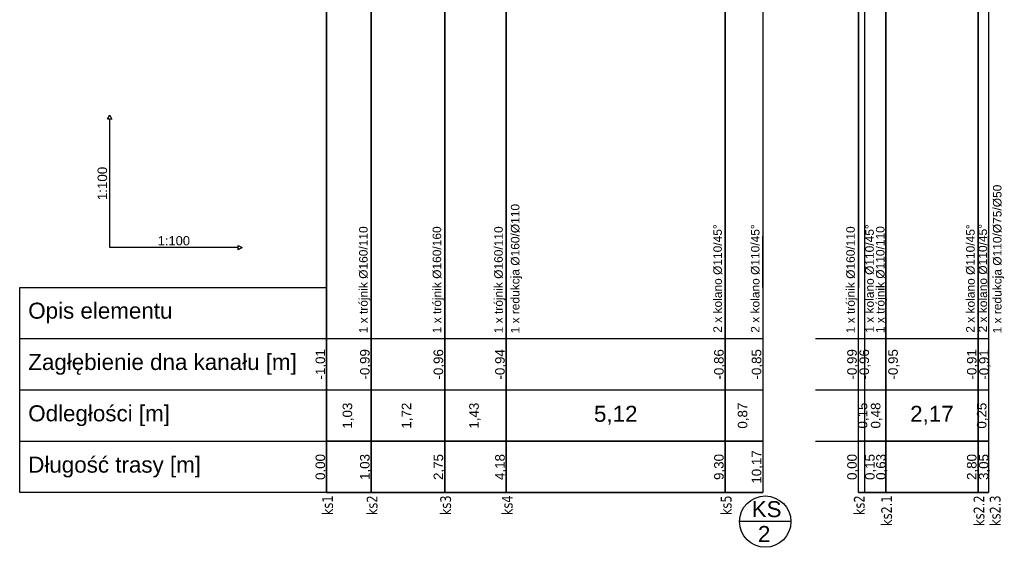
# Model space of a CAD drawing. Header units: inches. Extents: x -4581 to 28141, y -59678 to 5024.
# Tile 4 of 18: x 9666 to 11969, y 2509 to 3743. Entities that reach past the tile are written whole.
import ezdxf
from ezdxf.enums import TextEntityAlignment as Align
from ezdxf.lldxf.tags import DXFTag

# ---------------------------------------------------------------- set-up
doc = ezdxf.new("R2010")
doc.units = ezdxf.units.IN
doc.header["$MEASUREMENT"] = 0
doc.layers.add('IS - KS - nr trójników', color=23, linetype='Continuous', lineweight=35)
doc.layers.add('IS - R - tabela - opis', color=221, linetype='Continuous', lineweight=15)
for name, color, linetype, true_color in [('IS_Grafika', 7, 'SOLID', 0x000000), ('IS_Tabelka_profilu', 7, 'SOLID', 0x000000), ('IS_Tabelka_profilu_-_opisy', 7, 'SOLID', 0x000000)]:
    doc.layers.add(name, color=color, linetype=linetype, true_color=true_color)
doc.styles.add('PUNKTY', font='tahoma.ttf', dxfattribs={"width": 0.8})
doc.styles.add('ROMANS', font='romans.shx')
tags = doc.linetypes.add('SOLID', pattern=[10, 10, 0]).pattern_tags.tags
tags[6:7] = [DXFTag(74, 4), DXFTag(75, 0), DXFTag(340, '0'), DXFTag(46, 0.0), DXFTag(50, 0.0), DXFTag(44, 0.0), DXFTag(45, 0.0)]
tags[4:5] = [DXFTag(74, 4), DXFTag(75, 0), DXFTag(340, '0'), DXFTag(46, 0.0), DXFTag(50, 0.0), DXFTag(44, 0.0), DXFTag(45, 0.0)]

msp = doc.modelspace()

# ---------------------------------------------------------------- linework, layer by layer
msp.add_line((11349.8, 2569.8), (11469.8, 2569.8))
at = {"layer": 'IS_Grafika'}
for p, q in [((9871.9, 3509.6), (9876.9, 3519.6)), ((9881.9, 3509.6), (9871.9, 3509.6)), ((9876.9, 3519.6), (9881.9, 3509.6)), ((9876.9, 3519.6), (9876.9, 3519.6)), ((9876.9, 3209.6), (9876.9, 3509.6)), ((10176.9, 3209.6), (9876.9, 3209.6)), ((10176.9, 3204.6), (10176.9, 3214.6)), ((10176.9, 3214.6), (10186.9, 3209.6)), ((10186.9, 3209.6), (10176.9, 3204.6)), ((10186.9, 3209.6), (10186.9, 3209.6))]:
    msp.add_line(p, q, dxfattribs=at)
at = {"layer": 'IS_Tabelka_profilu'}
for p, q in [((10660.2, 4191.5), (10660.2, 3116.8)), ((10660.2, 3116.8), (10660.2, 4191.5)), ((10804.2, 4193.8), (10804.2, 3116.8)), ((10804.2, 3116.8), (10804.2, 4193.8)), ((11316.2, 4201.4), (11316.2, 3116.8)), ((11316.2, 3116.8), (11316.2, 4201.4)), ((11404.2, 4202.7), (11404.2, 3116.8)), ((11642.5, 2636.8), (11642.5, 4191.9)), ((11691.5, 4192.7), (11691.5, 3116.8)), ((11691.5, 3116.8), (11691.5, 4192.7)), ((11907.5, 4196.4), (11907.5, 3116.8)), ((11907.5, 3116.8), (11907.5, 4196.4)), ((11931.5, 4196.8), (11931.5, 3116.8)), ((10384.2, 4186.5), (10384.2, 3116.8)), ((10384.2, 3116.8), (10384.2, 4186.5)), ((10488.2, 4188.5), (10488.2, 3116.8)), ((10488.2, 3116.8), (10488.2, 4188.5)), ((11627.5, 4188.8), (11627.5, 3116.8)), ((11627.5, 3116.8), (11627.5, 4188.8)), ((10384.2, 3356.8), (10384.2, 2636.8)), ((10384.2, 2756.8), (10384.2, 3356.8)), ((10488.2, 3356.8), (10488.2, 2756.8)), ((10488.2, 2756.8), (10488.2, 3356.8)), ((10660.2, 3356.8), (10660.2, 2756.8)), ((10660.2, 2756.8), (10660.2, 3356.8)), ((10804.2, 3356.8), (10804.2, 2756.8)), ((10804.2, 2756.8), (10804.2, 3356.8)), ((11316.2, 3356.8), (11316.2, 2756.8)), ((11316.2, 2756.8), (11316.2, 3356.8)), ((11404.2, 3356.8), (11404.2, 2756.8)), ((11627.5, 2756.8), (11627.5, 3356.8)), ((11691.5, 3356.8), (11691.5, 2756.8)), ((11691.5, 2756.8), (11691.5, 3356.8)), ((11907.5, 3356.8), (11907.5, 2756.8)), ((11907.5, 2756.8), (11907.5, 3356.8)), ((11931.5, 3356.8), (11931.5, 2756.8)), ((10384.2, 3116.8), (10384.2, 3236.8)), ((10488.2, 3116.8), (10488.2, 3236.8)), ((10660.2, 3116.8), (10660.2, 3236.8)), ((10804.2, 3116.8), (10804.2, 3236.8)), ((11316.2, 3116.8), (11316.2, 3236.8)), ((11404.2, 3116.8), (11404.2, 3236.8)), ((11627.5, 3116.8), (11627.5, 3236.8)), ((11691.5, 3116.8), (11691.5, 3236.8)), ((11907.5, 3116.8), (11907.5, 3236.8)), ((11931.5, 3116.8), (11931.5, 3236.8)), ((9666.4, 2636.8), (9666.4, 3116.8)), ((9666.4, 2636.8), (9666.4, 3116.8)), ((9666.4, 3116.8), (10384.2, 3116.8)), ((9666.4, 2996.8), (10384.2, 2996.8)), ((10384.2, 2996.8), (10488.2, 2996.8)), ((10488.2, 2996.8), (10660.2, 2996.8)), ((10660.2, 2996.8), (10804.2, 2996.8)), ((10804.2, 2996.8), (11316.2, 2996.8)), ((11316.2, 2996.8), (11404.2, 2996.8)), ((11527.5, 2996.8), (11627.5, 2996.8)), ((11627.5, 2996.8), (11691.5, 2996.8)), ((11691.5, 2996.8), (11907.5, 2996.8)), ((11907.5, 2996.8), (11931.5, 2996.8)), ((9666.4, 2876.8), (10384.2, 2876.8)), ((10384.2, 2876.8), (10488.2, 2876.8)), ((10488.2, 2876.8), (10660.2, 2876.8)), ((10660.2, 2876.8), (10804.2, 2876.8)), ((10804.2, 2876.8), (11316.2, 2876.8)), ((11316.2, 2876.8), (11404.2, 2876.8)), ((11527.5, 2876.8), (11627.5, 2876.8)), ((11627.5, 2876.8), (11691.5, 2876.8)), ((11691.5, 2876.8), (11907.5, 2876.8)), ((11907.5, 2876.8), (11931.5, 2876.8)), ((9666.4, 2756.8), (10384.2, 2756.8)), ((9666.4, 2756.8), (10384.2, 2756.8)), ((10384.2, 2636.8), (10384.2, 2756.8)), ((10384.2, 2756.8), (10488.2, 2756.8)), ((10488.2, 2756.8), (10384.2, 2756.8)), ((10384.2, 2756.8), (10488.2, 2756.8)), ((10384.2, 2756.8), (10488.2, 2756.8)), ((10488.2, 2756.8), (10488.2, 2636.8)), ((10488.2, 2756.8), (10488.2, 2756.8)), ((10488.2, 2636.8), (10488.2, 2756.8)), ((10488.2, 2756.8), (10660.2, 2756.8)), ((10660.2, 2756.8), (10488.2, 2756.8)), ((10488.2, 2756.8), (10660.2, 2756.8)), ((10488.2, 2756.8), (10660.2, 2756.8)), ((10660.2, 2756.8), (10660.2, 2636.8)), ((10660.2, 2756.8), (10660.2, 2756.8)), ((10660.2, 2636.8), (10660.2, 2756.8)), ((10660.2, 2756.8), (10804.2, 2756.8)), ((10804.2, 2756.8), (10660.2, 2756.8)), ((10660.2, 2756.8), (10804.2, 2756.8)), ((10660.2, 2756.8), (10804.2, 2756.8)), ((10804.2, 2756.8), (10804.2, 2636.8)), ((10804.2, 2756.8), (10804.2, 2756.8)), ((10804.2, 2636.8), (10804.2, 2756.8)), ((10804.2, 2756.8), (11316.2, 2756.8)), ((11316.2, 2756.8), (10804.2, 2756.8)), ((10804.2, 2756.8), (11316.2, 2756.8)), ((10804.2, 2756.8), (11316.2, 2756.8)), ((11316.2, 2756.8), (11316.2, 2636.8)), ((11316.2, 2756.8), (11316.2, 2756.8)), ((11316.2, 2636.8), (11316.2, 2756.8)), ((11316.2, 2756.8), (11404.2, 2756.8)), ((11404.2, 2756.8), (11316.2, 2756.8)), ((11316.2, 2756.8), (11404.2, 2756.8)), ((11316.2, 2756.8), (11404.2, 2756.8)), ((11404.2, 2756.8), (11404.2, 2636.8)), ((11404.2, 2756.8), (11404.2, 2756.8)), ((11527.5, 2756.8), (11627.5, 2756.8)), ((11527.5, 2756.8), (11627.5, 2756.8)), ((11627.5, 2636.8), (11627.5, 2756.8)), ((11627.5, 2756.8), (11691.5, 2756.8)), ((11691.5, 2756.8), (11627.5, 2756.8)), ((11627.5, 2756.8), (11691.5, 2756.8)), ((11627.5, 2756.8), (11691.5, 2756.8)), ((11691.5, 2756.8), (11691.5, 2636.8)), ((11691.5, 2756.8), (11691.5, 2756.8)), ((11691.5, 2636.8), (11691.5, 2756.8)), ((11691.5, 2756.8), (11907.5, 2756.8)), ((11907.5, 2756.8), (11691.5, 2756.8)), ((11691.5, 2756.8), (11907.5, 2756.8)), ((11691.5, 2756.8), (11907.5, 2756.8)), ((11907.5, 2756.8), (11907.5, 2636.8)), ((11907.5, 2756.8), (11907.5, 2756.8)), ((11907.5, 2636.8), (11907.5, 2756.8)), ((11907.5, 2756.8), (11931.5, 2756.8)), ((11931.5, 2756.8), (11907.5, 2756.8)), ((11907.5, 2756.8), (11931.5, 2756.8)), ((11907.5, 2756.8), (11931.5, 2756.8)), ((11931.5, 2756.8), (11931.5, 2636.8)), ((11931.5, 2756.8), (11931.5, 2756.8)), ((10384.2, 2636.8), (9666.4, 2636.8)), ((10384.2, 2636.8), (9666.4, 2636.8)), ((10384.2, 2636.8), (10384.2, 2636.8)), ((10488.2, 2636.8), (10384.2, 2636.8)), ((10384.2, 2636.8), (10488.2, 2636.8)), ((10488.2, 2636.8), (10488.2, 2636.8)), ((10660.2, 2636.8), (10488.2, 2636.8)), ((10488.2, 2636.8), (10660.2, 2636.8)), ((10660.2, 2636.8), (10660.2, 2636.8)), ((10804.2, 2636.8), (10660.2, 2636.8)), ((10660.2, 2636.8), (10804.2, 2636.8)), ((10804.2, 2636.8), (10804.2, 2636.8)), ((11316.2, 2636.8), (10804.2, 2636.8)), ((10804.2, 2636.8), (11316.2, 2636.8)), ((11316.2, 2636.8), (11316.2, 2636.8)), ((11404.2, 2636.8), (11316.2, 2636.8)), ((11316.2, 2636.8), (11404.2, 2636.8)), ((11404.2, 2636.8), (11404.2, 2636.8)), ((11691.5, 2636.8), (11627.5, 2636.8)), ((11627.5, 2636.8), (11691.5, 2636.8)), ((11691.5, 2636.8), (11691.5, 2636.8)), ((11907.5, 2636.8), (11691.5, 2636.8)), ((11691.5, 2636.8), (11907.5, 2636.8)), ((11907.5, 2636.8), (11907.5, 2636.8)), ((11931.5, 2636.8), (11907.5, 2636.8)), ((11907.5, 2636.8), (11931.5, 2636.8)), ((11931.5, 2636.8), (11931.5, 2636.8))]:
    msp.add_line(p, q, dxfattribs=at)
at = {"layer": 'IS_Tabelka_profilu_-_opisy'}
msp.add_ellipse((11409.8, 2569), major_axis=(60, 0), ratio=1, dxfattribs=at)

# ---------------------------------------------------------------- texts
at = {"layer": 'IS - KS - nr trójników', "style": 'PUNKTY', "width": 0.9}
for s, p in [('ks1', (10386.4, 2630.3)), ('ks2', (10490.4, 2630.3)), ('ks3', (10662.4, 2630.3)), ('ks4', (10806.4, 2630.3)), ('ks5', (11318.4, 2630.3)), ('ks2', (11629.6, 2630.3)), ('ks2.1', (11693.6, 2630.3)), ('ks2.2', (11909.6, 2630.3)), ('ks2.3', (11947.4, 2630.3))]:
    msp.add_text(s, height=25, rotation=90, dxfattribs=at).set_placement(p, align=Align.MIDDLE_RIGHT)
at = {"layer": 'IS - R - tabela - opis', "color": 0, "char_height": 20, "width": 524.881, "attachment_point": 1, "rotation": 90, "style": 'ROMANS'}
for s, insert in [('\\pxi0,l1;{\\fArial|b0|i0|c238|p0;1 x redukcja %%C110/%%C75/%%C50}', (11942.2, 2989, 0)), ('\\pxi0,l1;{\\fArial|b0|i0|c238|p0;1 x redukcja %%C160/%%C110}', (10815, 2989, 0)), ('\\pxi0,l1;\\A1;\\fArial|b0|i0|c238|p0;1 x trójnik %%C160/110', (10460, 2989.4, 0)), ('\\pxi0,l1;\\A1;\\fArial|b0|i0|c238|p0;1 x trójnik %%C160/160', (10632, 2989.4, 0)), ('\\pxi0,l1;\\A1;\\fArial|b0|i0|c238|p0;1 x trójnik %%C160/110', (10776, 2989.4, 0)), ('\\pxi0,l1;{\\fArial|b0|i0|c238|p0;2 x kolano %%C110/45%%D}', (11288.3, 2990.7, 0)), ('\\pxi0,l1;{\\fArial|b0|i0|c238|p0;2 x kolano %%C110/45%%D}', (11376.3, 2990.7, 0)), ('\\pxi0,l1;\\A1;\\fArial|b0|i0|c238|p0;1 x trójnik %%C160/110', (11599.2, 2989.4, 0)), ('\\pxi0,l1;{\\fArial|b0|i0|c238|p0;1 x kolano %%C110/45%%D}', (11643.6, 2990.7, 0)), ('\\pxi0,l1;\\A1;\\fArial|b0|i0|c238|p0;1 x trójnik %%C110/110', (11668.7, 2989.7, 0)), ('\\pxi0,l1;{\\fArial|b0|i0|c238|p0;2 x kolano %%C110/45%%D}', (11879.5, 2990.7, 0)), ('\\pxi0,l1;{\\fArial|b0|i0|c238|p0;2 x kolano %%C110/45%%D}', (11908.5, 2991.4, 0))]:
    msp.add_mtext(s, dxfattribs=dict(at, insert=insert))
at = {"layer": 'IS_Grafika', "insert": (9871.1, 3359.6), "char_height": 22.32, "attachment_point": 8, "rotation": 90}
msp.add_mtext('\\fArial|b0|i0;1:100', dxfattribs=at)
at = {"layer": 'IS_Grafika', "insert": (10026.9, 3214.6), "char_height": 21.6, "attachment_point": 8}
msp.add_mtext('\\fArial|b0|i0;1:100', dxfattribs=at)
at = {"layer": 'IS_Tabelka_profilu_-_opisy', "char_height": 37.44}
for s, insert, attachment_point in [('{\\fArial|b0|i0|c1|p0;Opis elementu}', (9686.4, 3081), 1), ('\\fArial|b0|i0;Zagłębienie dna kanału [m]', (9686.4, 2961), 1), ('\\fArial|b0|i0;Odległości [m]', (9686.4, 2841), 1), ('\\fArial|b0|i0;5,12', (11060.2, 2795.4), 8), ('\\fArial|b0|i0;2,17', (11799.5, 2795.4), 8), ('\\fArial|b0|i0;Długość trasy [m]', (9686.4, 2721), 1), ('{\\fArial|b0|i0|c1|p0;KS}', (11413, 2617), 2), ('{\\fArial|b0|i0|c1|p0;2}', (11407.2, 2558.9), 2)]:
    msp.add_mtext(s, dxfattribs=dict(at, insert=insert, attachment_point=attachment_point))
at = {"layer": 'IS_Tabelka_profilu_-_opisy', "char_height": 22.32, "attachment_point": 8, "rotation": 90}
for s, insert in [('{\\fArial|b0|i0|c1|p0;-0,96}', (10660.7, 2936.8)), ('{\\fArial|b0|i0|c1|p0;-0,94}', (10804.7, 2936.8)), ('{\\fArial|b0|i0|c1|p0;-0,86}', (11316.7, 2936.8)), ('{\\fArial|b0|i0|c1|p0;-0,96}', (11656.6, 2936.8)), ('{\\fArial|b0|i0|c1|p0;-1,01}', (10384.7, 2936.8)), ('{\\fArial|b0|i0|c1|p0;-0,99}', (10488.7, 2936.8)), ('{\\fArial|b0|i0|c1|p0;-0,85}', (11404.7, 2936.8)), ('{\\fArial|b0|i0|c1|p0;-0,99}', (11627.9, 2936.8)), ('{\\fArial|b0|i0|c1|p0;-0,95}', (11723.9, 2936.8)), ('{\\fArial|b0|i0|c1|p0;-0,91}', (11907.9, 2936.8)), ('{\\fArial|b0|i0|c1|p0;-0,91}', (11936.6, 2936.4)), ('\\fArial|b0|i0;1,03', (10448, 2816.8)), ('\\fArial|b0|i0;1,72', (10586, 2816.8)), ('\\fArial|b0|i0;1,43', (10744, 2816.8)), ('\\fArial|b0|i0;0,87', (11372, 2816.8)), ('{\\fArial|b0|i0|c1|p0;0,15}', (11652.6, 2817.1)), ('{\\fArial|b0|i0|c1|p0;0,48}', (11683.2, 2817.1)), ('\\fArial|b0|i0;0,25', (11931.2, 2816.8)), ('\\fArial|b0|i0;0,00', (10384.7, 2696.8)), ('\\fArial|b0|i0;1,03', (10488.7, 2696.8)), ('\\fArial|b0|i0;2,75', (10660.7, 2696.8)), ('\\fArial|b0|i0;4,18', (10804.7, 2696.8)), ('\\fArial|b0|i0;9,30', (11316.7, 2696.8)), ('\\fArial|b0|i0;10,17', (11404.7, 2696.8)), ('\\fArial|b0|i0;0,00', (11627.9, 2696.8)), ('{\\fArial|b0|i0|c1|p0;0,15}', (11669.7, 2696.8)), ('{\\fArial|b0|i0|c1|p0;0,63}', (11695.6, 2697)), ('\\fArial|b0|i0;2,80', (11907.9, 2696.8)), ('{\\fArial|b0|i0|c1|p0;3,05}', (11935.7, 2696.8))]:
    msp.add_mtext(s, dxfattribs=dict(at, insert=insert))

doc.saveas('drawing.dxf')
